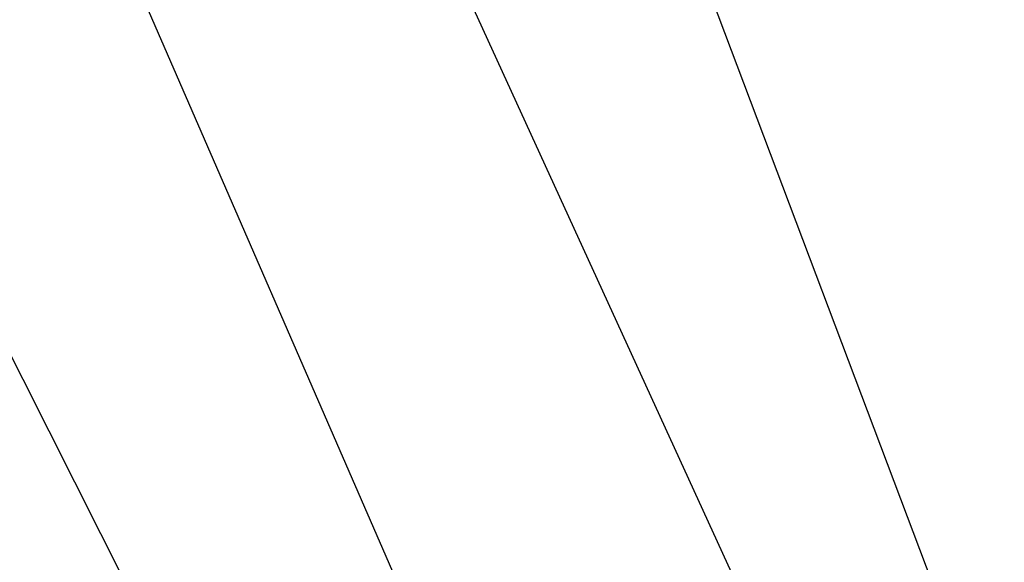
# Model space of a CAD drawing. Header units: millimetres. Extents: x 4464 to 5058, y 2900 to 3320.
# Tile 51 of 110: x 4816.09 to 4824.77, y 2933.9 to 2938.69. Entities that reach past the tile are written whole.
import ezdxf

# ---------------------------------------------------------------- set-up
doc = ezdxf.new("R2010")
doc.units = ezdxf.units.MM
doc.layers.get('0').update_dxf_attribs({"linetype": 'CONTINUOUS'})
doc.layers.add('DIM49', color=4, linetype='CONTINUOUS')

# ---------------------------------------------------------------- blocks, each defined once
blk = doc.blocks.new('SHAPE_06166', base_point=(4824.772, 2932.0433))
at = {"layer": 'DIM49', "color": 3}
blk.add_line((4824.772, 2932.0433), (4817.9906, 2950.007), dxfattribs=at)
blk = doc.blocks.new('Tussen baluster (doorgaande sierregel)_04483')
blk.add_blockref('SHAPE_06166', (4824.772, 2932.0433))
blk = doc.blocks.new('SHAPE_06162', base_point=(4817.9136, 2931.9621))
at = {"layer": 'DIM49', "color": 3}
blk.add_line((4817.9136, 2931.9621), (4815.6703, 2936.4117), dxfattribs=at)
blk = doc.blocks.new('Tussen baluster (doorgaande sierregel)_04633')
blk.add_blockref('SHAPE_06162', (4817.9136, 2931.9621))
blk = doc.blocks.new('SHAPE_06216', base_point=(4823.487, 2931.3637))
at = {"layer": 'DIM49', "color": 3}
blk.add_line((4823.487, 2931.3637), (4817.0867, 2945.3685), dxfattribs=at)
blk = doc.blocks.new('1016 Connector 90 M6_05700', base_point=(4821.9051, 2931.8069))
blk.add_blockref('SHAPE_06216', (4823.487, 2931.3637))
blk = doc.blocks.new('1016 Connector 90 M6_05699')
blk.add_blockref('1016 Connector 90 M6_05700', (4821.9051, 2931.8069))
blk = doc.blocks.new('Koppelhoekje_05698')
blk.add_blockref('1016 Connector 90 M6_05699', (0, 0))
blk = doc.blocks.new('Losse delen_05316')
blk.add_blockref('Koppelhoekje_05698', (0, 0))
blk = doc.blocks.new('_A3D0207_02745')
for name in ['Losse delen_05316', 'Tussen baluster (doorgaande sierregel)_04483', 'Tussen baluster (doorgaande sierregel)_04633']:
    blk.add_blockref(name, (0, 0))
blk = doc.blocks.new('_ANS0207_02744')
blk.add_blockref('_A3D0207_02745', (0, 0))
blk = doc.blocks.new('SHAPE_06136', base_point=(4823.1209, 2925.2409))
at = {"layer": 'DIM49', "color": 3}
blk.add_line((4823.1209, 2925.2409), (4816.2866, 2940.9295), dxfattribs=at)
blk = doc.blocks.new('PART_2228_06135')
blk.add_blockref('SHAPE_06136', (4823.1209, 2925.2409))
blk = doc.blocks.new('VIEW_207_06130')
blk.add_blockref('PART_2228_06135', (0, 0))
blk = doc.blocks.new('DVI_FIGURE_06040')
blk.add_blockref('VIEW_207_06130', (0, 0))

msp = doc.modelspace()

# ---------------------------------------------------------------- block references
for name in ['_ANS0207_02744', 'DVI_FIGURE_06040']:
    msp.add_blockref(name, (0, 0))

doc.saveas('drawing.dxf')
